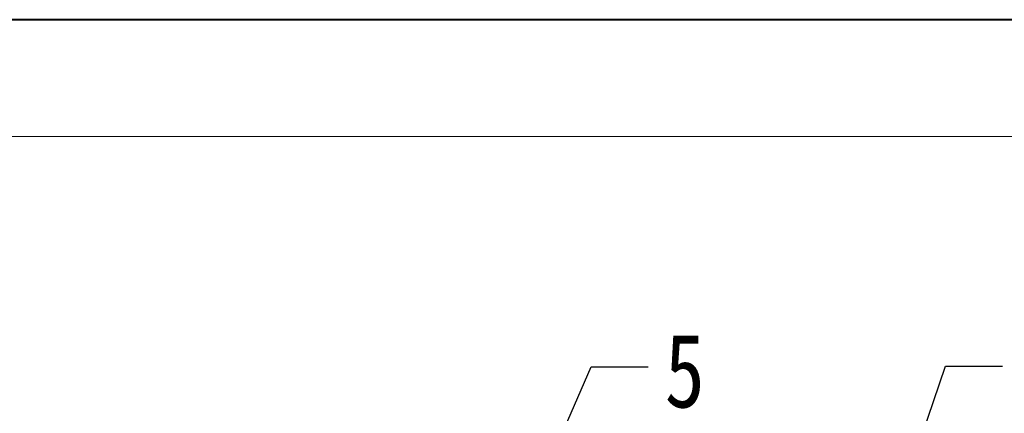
# Model space of a CAD drawing. Header units: millimetres. Extents: x 3059 to 4529, y 344 to 1377.
# Tile 35 of 42: x 3991 to 4138, y 1318 to 1377. Entities that reach past the tile are written whole.
import ezdxf

# ---------------------------------------------------------------- set-up
doc = ezdxf.new("R2010")
doc.units = ezdxf.units.MM
doc.styles.get("Standard").update_dxf_attribs({"font": '仿宋_GB2312.ttf', "width": 0.8})
doc.dimstyles.new('ISO-25.1', dxfattribs={"dimtxt": 6, "dimasz": 5, "dimexe": 3.5, "dimexo": 0.625, "dimgap": 1.5, "dimtad": 1, "dimtoh": 1, "dimtxsty": 'Standard', "dimcen": 2.5, "dimadec": 0, "dimazin": 0, "dimtfac": 1, "dimtmove": 0, "dimatfit": 3, "dimfxl": 0, "dimarcsym": 0})

msp = doc.modelspace()

# ---------------------------------------------------------------- linework, layer by layer
at = {"color": 7, "lineweight": 40}
msp.add_line((4519.534, 1377.112), (3058.706, 1377.112), dxfattribs=at)
at = {"color": 7, "lineweight": 13}
msp.add_line((4502.143, 1359.722), (3145.66, 1359.722), dxfattribs=at)

# ---------------------------------------------------------------- texts
at = {"color": 5, "lineweight": 9, "insert": (4087.421, 1330.345), "char_height": 11, "width": 1.65, "attachment_point": 1}
msp.add_mtext('5', dxfattribs=at)

# ---------------------------------------------------------------- leaders
at = {"color": 5, "lineweight": 9}
for points in [[(4063.827, 1296.355), (4076.468, 1325.395), (4084.946, 1325.395)], [(4117.947, 1292.412), (4129.193, 1325.5), (4137.67, 1325.5)]]:
    msp.add_leader(points, dimstyle='ISO-25.1', override={"dimgap": 1.5, "dimtad": 0, "dimldrblk": 'Dot'}, dxfattribs=at)

doc.saveas('drawing.dxf')
